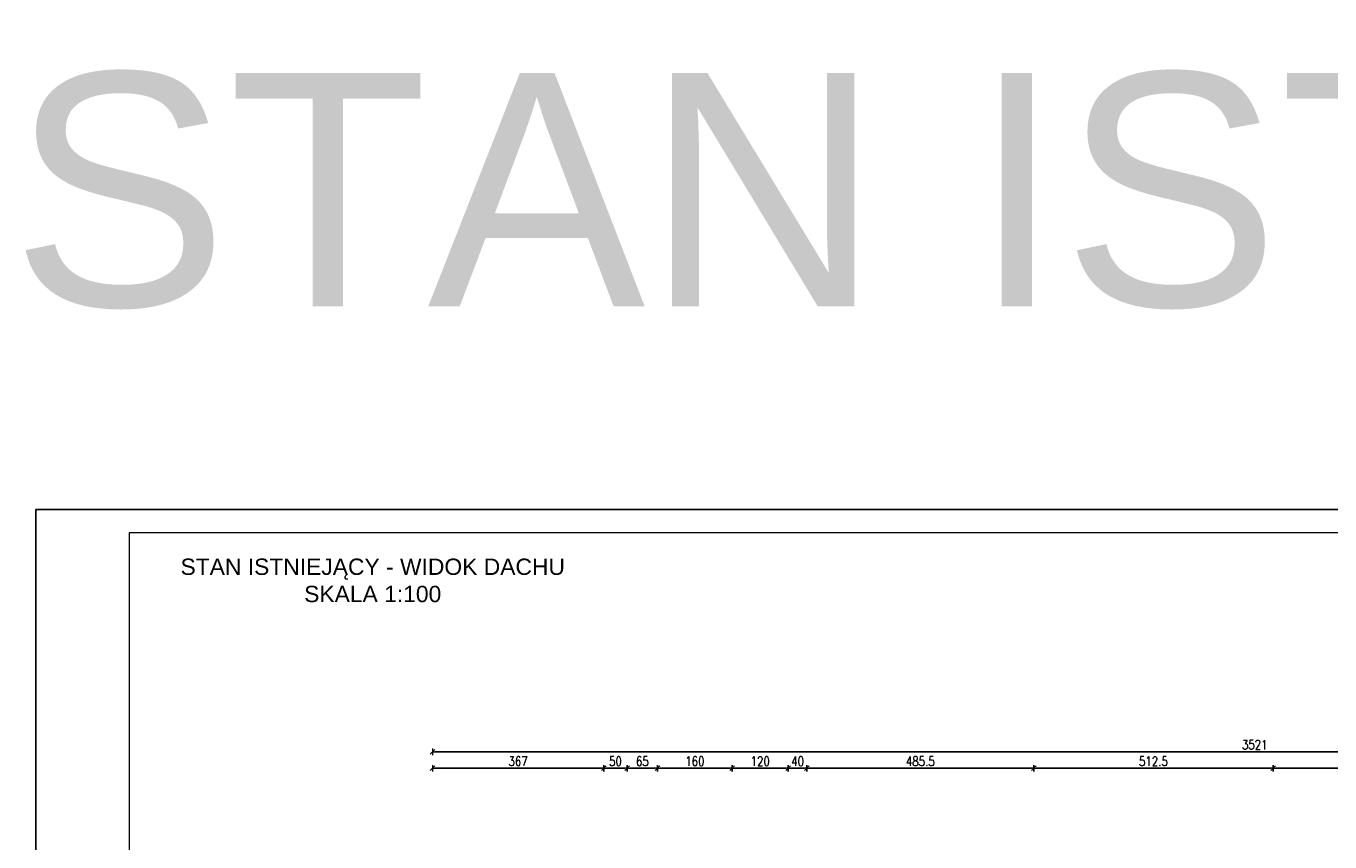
# Model space of a CAD drawing. Header units: millimetres. Extents: x 5973 to 39040, y 4443 to 37727.
# Tile 21 of 52: x 5973 to 8764, y 23130 to 24879. Entities that reach past the tile are written whole.
import ezdxf

# ---------------------------------------------------------------- set-up
doc = ezdxf.new("R2010")
doc.units = ezdxf.units.MM
for name, color, linetype, lineweight in [('!MODUS_RAMKA', 1, 'Continuous', 15), ('_MODUS - Ramka', 1, 'Continuous', 15), ('WYMIAROWANIE', 1, 'Continuous', 18)]:
    doc.layers.add(name, color=color, linetype=linetype, lineweight=lineweight)
doc.styles.add('ARIAL TEEN', font='arial.ttf')
doc.styles.get("Standard").update_dxf_attribs({"font": 'arial.ttf'})
doc.styles.add('TXT', font='simplex.shx', dxfattribs={"width": 0.8})
doc.dimstyles.new('DIM100', dxfattribs={"dimscale": 5, "dimtxt": 4, "dimasz": 1, "dimexe": 0, "dimexo": 0, "dimgap": 1, "dimtad": 1, "dimdec": 4, "dimrnd": 0.5, "dimdsep": 46, "dimtxsty": 'TXT', "dimblk1": 'TICK1', "dimblk2": 'TICK1', "dimsah": 1, "dimcen": 0, "dimse1": 1, "dimse2": 1, "dimclrd": 1, "dimclre": 7, "dimclrt": 9, "dimadec": 0, "dimazin": 0, "dimtfac": 1, "dimtdec": 4, "dimtmove": 2, "dimatfit": 3, "dimldrblk": 'TICK1', "dimfxl": 1, "dimtolj": 1, "dimarcsym": 0})

# ---------------------------------------------------------------- blocks, each defined once
blk = doc.blocks.new('TICK1')
at = {"color": 2}
blk.add_line((-1, -1), (1, 1), dxfattribs=at)
at = {"color": 0}
for p, q in [((0, 0), (-1, 0)), ((0, -1.4), (0, 1.4))]:
    blk.add_line(p, q, dxfattribs=at)
blk = doc.blocks.new('*D13')
at = {"layer": 'Defpoints', "color": 0, "transparency": 16777216}
for p in [(7644.5, 23288.2), (7604.5, 23221.5), (7644.5, 23221.5)]:
    blk.add_point(p, dxfattribs=at)
at = {"layer": 'WYMIAROWANIE', "color": 1, "lineweight": -2, "transparency": 16777216}
blk.add_line((7609.5, 23288.2), (7639.5, 23288.2), dxfattribs=at)
at = {"layer": 'WYMIAROWANIE', "color": 1, "lineweight": -2, "transparency": 16777216, "xscale": 5, "yscale": 5, "zscale": 5, "rotation": 180}
blk.add_blockref('TICK1', (7604.5, 23288.2), dxfattribs=at)
at = {"layer": 'WYMIAROWANIE', "color": 1, "lineweight": -2, "transparency": 16777216, "xscale": 5, "yscale": 5, "zscale": 5}
blk.add_blockref('TICK1', (7644.5, 23288.2), dxfattribs=at)
at = {"layer": 'WYMIAROWANIE', "color": 9, "transparency": 16777216, "insert": (7624.5, 23303.2), "char_height": 20, "attachment_point": 5, "style": 'TXT'}
blk.add_mtext('\\A1;40', dxfattribs=at)
blk = doc.blocks.new('*D15')
at = {"layer": 'Defpoints', "color": 0, "transparency": 16777216}
for p in [(8129.8, 23288.2), (7644.5, 23221.5), (8129.8, 23221.5)]:
    blk.add_point(p, dxfattribs=at)
at = {"layer": 'WYMIAROWANIE', "color": 1, "lineweight": -2, "transparency": 16777216}
blk.add_line((7649.5, 23288.2), (8124.8, 23288.2), dxfattribs=at)
at = {"layer": 'WYMIAROWANIE', "color": 1, "lineweight": -2, "transparency": 16777216, "xscale": 5, "yscale": 5, "zscale": 5, "rotation": 180}
blk.add_blockref('TICK1', (7644.5, 23288.2), dxfattribs=at)
at = {"layer": 'WYMIAROWANIE', "color": 1, "lineweight": -2, "transparency": 16777216, "xscale": 5, "yscale": 5, "zscale": 5}
blk.add_blockref('TICK1', (8129.8, 23288.2), dxfattribs=at)
at = {"layer": 'WYMIAROWANIE', "color": 9, "transparency": 16777216, "insert": (7887.1, 23303.2), "char_height": 20, "attachment_point": 5, "style": 'TXT'}
blk.add_mtext('\\A1;485.5', dxfattribs=at)
blk = doc.blocks.new('*D16')
at = {"layer": 'Defpoints', "color": 0, "transparency": 16777216}
for p in [(8642.5, 23288.2), (8129.8, 23221.5), (8642.5, 23221.5)]:
    blk.add_point(p, dxfattribs=at)
at = {"layer": 'WYMIAROWANIE', "color": 1, "lineweight": -2, "transparency": 16777216}
blk.add_line((8134.8, 23288.2), (8637.5, 23288.2), dxfattribs=at)
at = {"layer": 'WYMIAROWANIE', "color": 1, "lineweight": -2, "transparency": 16777216, "xscale": 5, "yscale": 5, "zscale": 5, "rotation": 180}
blk.add_blockref('TICK1', (8129.8, 23288.2), dxfattribs=at)
at = {"layer": 'WYMIAROWANIE', "color": 1, "lineweight": -2, "transparency": 16777216, "xscale": 5, "yscale": 5, "zscale": 5}
blk.add_blockref('TICK1', (8642.5, 23288.2), dxfattribs=at)
at = {"layer": 'WYMIAROWANIE', "color": 9, "transparency": 16777216, "insert": (8386.1, 23303.2), "char_height": 20, "attachment_point": 5, "style": 'TXT'}
blk.add_mtext('\\A1;512.5', dxfattribs=at)
blk = doc.blocks.new('*D17')
at = {"layer": 'Defpoints', "color": 0, "transparency": 16777216}
for p in [(9108.5, 23288.2), (8642.5, 23221.5), (9108.5, 23221.5)]:
    blk.add_point(p, dxfattribs=at)
at = {"layer": 'WYMIAROWANIE', "color": 1, "lineweight": -2, "transparency": 16777216}
blk.add_line((8647.5, 23288.2), (9103.5, 23288.2), dxfattribs=at)
at = {"layer": 'WYMIAROWANIE', "color": 1, "lineweight": -2, "transparency": 16777216, "xscale": 5, "yscale": 5, "zscale": 5, "rotation": 180}
blk.add_blockref('TICK1', (8642.5, 23288.2), dxfattribs=at)
at = {"layer": 'WYMIAROWANIE', "color": 1, "lineweight": -2, "transparency": 16777216, "xscale": 5, "yscale": 5, "zscale": 5}
blk.add_blockref('TICK1', (9108.5, 23288.2), dxfattribs=at)
at = {"layer": 'WYMIAROWANIE', "color": 9, "transparency": 16777216, "insert": (8875.5, 23303.2), "char_height": 20, "attachment_point": 5, "style": 'TXT'}
blk.add_mtext('\\A1;466', dxfattribs=at)
blk = doc.blocks.new('*D30')
at = {"layer": 'Defpoints', "color": 0, "transparency": 16777216}
for p in [(7484.5, 23288.2), (7604.5, 23221.5), (7484.5, 23036.5)]:
    blk.add_point(p, dxfattribs=at)
at = {"layer": 'WYMIAROWANIE', "color": 1, "lineweight": -2, "transparency": 16777216}
blk.add_line((7599.5, 23288.2), (7489.5, 23288.2), dxfattribs=at)
at = {"layer": 'WYMIAROWANIE', "color": 1, "lineweight": -2, "transparency": 16777216, "xscale": 5, "yscale": 5, "zscale": 5, "rotation": 180}
blk.add_blockref('TICK1', (7484.5, 23288.2), dxfattribs=at)
at = {"layer": 'WYMIAROWANIE', "color": 1, "lineweight": -2, "transparency": 16777216, "xscale": 5, "yscale": 5, "zscale": 5}
blk.add_blockref('TICK1', (7604.5, 23288.2), dxfattribs=at)
at = {"layer": 'WYMIAROWANIE', "color": 9, "transparency": 16777216, "insert": (7544.5, 23303.2), "char_height": 20, "attachment_point": 5, "style": 'TXT'}
blk.add_mtext('\\A1;120', dxfattribs=at)
blk = doc.blocks.new('*D31')
at = {"layer": 'Defpoints', "color": 0, "transparency": 16777216}
for p in [(7324.5, 23288.2), (7324.5, 23036.5), (7484.5, 23036.5)]:
    blk.add_point(p, dxfattribs=at)
at = {"layer": 'WYMIAROWANIE', "color": 1, "lineweight": -2, "transparency": 16777216}
blk.add_line((7479.5, 23288.2), (7329.5, 23288.2), dxfattribs=at)
at = {"layer": 'WYMIAROWANIE', "color": 1, "lineweight": -2, "transparency": 16777216, "xscale": 5, "yscale": 5, "zscale": 5, "rotation": 180}
blk.add_blockref('TICK1', (7324.5, 23288.2), dxfattribs=at)
at = {"layer": 'WYMIAROWANIE', "color": 1, "lineweight": -2, "transparency": 16777216, "xscale": 5, "yscale": 5, "zscale": 5}
blk.add_blockref('TICK1', (7484.5, 23288.2), dxfattribs=at)
at = {"layer": 'WYMIAROWANIE', "color": 9, "transparency": 16777216, "insert": (7404.5, 23303.2), "char_height": 20, "attachment_point": 5, "style": 'TXT'}
blk.add_mtext('\\A1;160', dxfattribs=at)
blk = doc.blocks.new('*D32')
at = {"layer": 'Defpoints', "color": 0, "transparency": 16777216}
for p in [(7259.5, 23288.2), (7324.5, 23036.5), (7259.5, 22866.5)]:
    blk.add_point(p, dxfattribs=at)
at = {"layer": 'WYMIAROWANIE', "color": 1, "lineweight": -2, "transparency": 16777216}
blk.add_line((7319.5, 23288.2), (7264.5, 23288.2), dxfattribs=at)
at = {"layer": 'WYMIAROWANIE', "color": 1, "lineweight": -2, "transparency": 16777216, "xscale": 5, "yscale": 5, "zscale": 5, "rotation": 180}
blk.add_blockref('TICK1', (7259.5, 23288.2), dxfattribs=at)
at = {"layer": 'WYMIAROWANIE', "color": 1, "lineweight": -2, "transparency": 16777216, "xscale": 5, "yscale": 5, "zscale": 5}
blk.add_blockref('TICK1', (7324.5, 23288.2), dxfattribs=at)
at = {"layer": 'WYMIAROWANIE', "color": 9, "transparency": 16777216, "insert": (7292, 23303.2), "char_height": 20, "attachment_point": 5, "style": 'TXT'}
blk.add_mtext('\\A1;65', dxfattribs=at)
blk = doc.blocks.new('*D33')
at = {"layer": 'Defpoints', "color": 0, "transparency": 16777216}
for p in [(7209.5, 23288.2), (7209.5, 22866.5), (7259.5, 22866.5)]:
    blk.add_point(p, dxfattribs=at)
at = {"layer": 'WYMIAROWANIE', "color": 1, "lineweight": -2, "transparency": 16777216}
blk.add_line((7254.5, 23288.2), (7214.5, 23288.2), dxfattribs=at)
at = {"layer": 'WYMIAROWANIE', "color": 1, "lineweight": -2, "transparency": 16777216, "xscale": 5, "yscale": 5, "zscale": 5, "rotation": 180}
blk.add_blockref('TICK1', (7209.5, 23288.2), dxfattribs=at)
at = {"layer": 'WYMIAROWANIE', "color": 1, "lineweight": -2, "transparency": 16777216, "xscale": 5, "yscale": 5, "zscale": 5}
blk.add_blockref('TICK1', (7259.5, 23288.2), dxfattribs=at)
at = {"layer": 'WYMIAROWANIE', "color": 9, "transparency": 16777216, "insert": (7234.5, 23303.2), "char_height": 20, "attachment_point": 5, "style": 'TXT'}
blk.add_mtext('\\A1;50', dxfattribs=at)
blk = doc.blocks.new('*D34')
at = {"layer": 'Defpoints', "color": 0, "transparency": 16777216}
for p in [(6842.5, 23288.2), (6842.5, 23061.5), (7209.5, 22866.5)]:
    blk.add_point(p, dxfattribs=at)
at = {"layer": 'WYMIAROWANIE', "color": 1, "lineweight": -2, "transparency": 16777216}
blk.add_line((7204.5, 23288.2), (6847.5, 23288.2), dxfattribs=at)
at = {"layer": 'WYMIAROWANIE', "color": 1, "lineweight": -2, "transparency": 16777216, "xscale": 5, "yscale": 5, "zscale": 5, "rotation": 180}
blk.add_blockref('TICK1', (6842.5, 23288.2), dxfattribs=at)
at = {"layer": 'WYMIAROWANIE', "color": 1, "lineweight": -2, "transparency": 16777216, "xscale": 5, "yscale": 5, "zscale": 5}
blk.add_blockref('TICK1', (7209.5, 23288.2), dxfattribs=at)
at = {"layer": 'WYMIAROWANIE', "color": 9, "transparency": 16777216, "insert": (7026, 23303.2), "char_height": 20, "attachment_point": 5, "style": 'TXT'}
blk.add_mtext('\\A1;367', dxfattribs=at)
blk = doc.blocks.new('*D35')
at = {"layer": 'Defpoints', "color": 0, "transparency": 16777216}
for p in [(6842.5, 23323.6), (6842.5, 22485.1), (10363.6, 22485.1)]:
    blk.add_point(p, dxfattribs=at)
at = {"layer": 'WYMIAROWANIE', "color": 1, "lineweight": -2, "transparency": 16777216}
blk.add_line((10358.6, 23323.6), (6847.5, 23323.6), dxfattribs=at)
at = {"layer": 'WYMIAROWANIE', "color": 1, "lineweight": -2, "transparency": 16777216, "xscale": 5, "yscale": 5, "zscale": 5, "rotation": 180}
blk.add_blockref('TICK1', (6842.5, 23323.6), dxfattribs=at)
at = {"layer": 'WYMIAROWANIE', "color": 1, "lineweight": -2, "transparency": 16777216, "xscale": 5, "yscale": 5, "zscale": 5}
blk.add_blockref('TICK1', (10363.6, 23323.6), dxfattribs=at)
at = {"layer": 'WYMIAROWANIE', "color": 9, "transparency": 16777216, "insert": (8603, 23338.6), "char_height": 20, "attachment_point": 5, "style": 'TXT'}
blk.add_mtext('\\A1;3521', dxfattribs=at)

msp = doc.modelspace()

# ---------------------------------------------------------------- linework, layer by layer
at = {"layer": '_MODUS - Ramka'}
msp.add_lwpolyline([(6193.46904, 23792.76773), (6193.46904, 19692.76773), (11883.46904, 19692.76773), (11883.46904, 23792.76773)], close=True, dxfattribs=at)
at = {"layer": 'Defpoints'}
msp.add_lwpolyline([(5993.46904, 23842.76773), (5993.46904, 19642.76773), (11933.46904, 19642.76773), (11933.46904, 23842.76773), (5993.46904, 23842.76773)], dxfattribs=at)

# ---------------------------------------------------------------- texts
at = {"layer": '!MODUS_RAMKA', "linetype": 'ByBlock', "lineweight": 25, "insert": (6714.84589, 23690.63119), "char_height": 35, "width": 873.9377234, "attachment_point": 5, "style": 'ARIAL TEEN'}
msp.add_mtext('STAN ISTNIEJĄCY - WIDOK DACHU\\PSKALA 1:100', dxfattribs=at)
at = {"insert": (5940.00547, 24778.30169), "char_height": 500, "width": 6250.3951439, "attachment_point": 1}
msp.add_mtext('STAN ISTNIEJĄCY', dxfattribs=at)

# ---------------------------------------------------------------- dimensions: what is measured, and where the dimension line sits
at = {"layer": 'WYMIAROWANIE'}
for base, p1, p2, picture, middle in [((6842.4791, 23323.59), (10363.59909, 22485.05805), (6842.4791, 22485.05805), '*D35', (8603.0391, 23338.59)), ((6842.4791, 23288.15605), (7209.4791, 22866.50867), (6842.4791, 23061.50867), '*D34', (7025.9791, 23303.15605)), ((7209.4791, 23288.15605), (7259.4791, 22866.50867), (7209.4791, 22866.50867), '*D33', (7234.4791, 23303.15605)), ((7259.4791, 23288.15605), (7324.4791, 23036.50867), (7259.4791, 22866.50867), '*D32', (7291.9791, 23303.15605)), ((7324.4791, 23288.15605), (7484.4791, 23036.50867), (7324.4791, 23036.50867), '*D31', (7404.4791, 23303.15605)), ((7484.4791, 23288.15605), (7604.4791, 23221.50867), (7484.4791, 23036.50867), '*D30', (7544.4791, 23303.15605)), ((7644.4791, 23288.15605), (7604.4791, 23221.50867), (7644.4791, 23221.50867), '*D13', (7624.4791, 23303.15605)), ((8129.80128, 23288.15605), (7644.4791, 23221.50867), (8129.80128, 23221.50867), '*D15', (7887.14019, 23303.15605)), ((8642.49445, 23288.15605), (8129.80128, 23221.50867), (8642.49445, 23221.50867), '*D16', (8386.14787, 23303.15605)), ((9108.4791037, 23288.1560526), (8642.4944543, 23221.5086651), (9108.4791037, 23221.5086651), '*D17', (8875.486779, 23303.1560526))]:
    dim = msp.add_linear_dim(base=base, p1=p1, p2=p2, dimstyle='DIM100', override={"dimtxsty": 'TXT', "dimldrblk": 'TICK1'}, dxfattribs=at)
    dim.commit()
    dim.dimension.update_dxf_attribs({"geometry": picture, "text_midpoint": middle})

doc.saveas('drawing.dxf')
